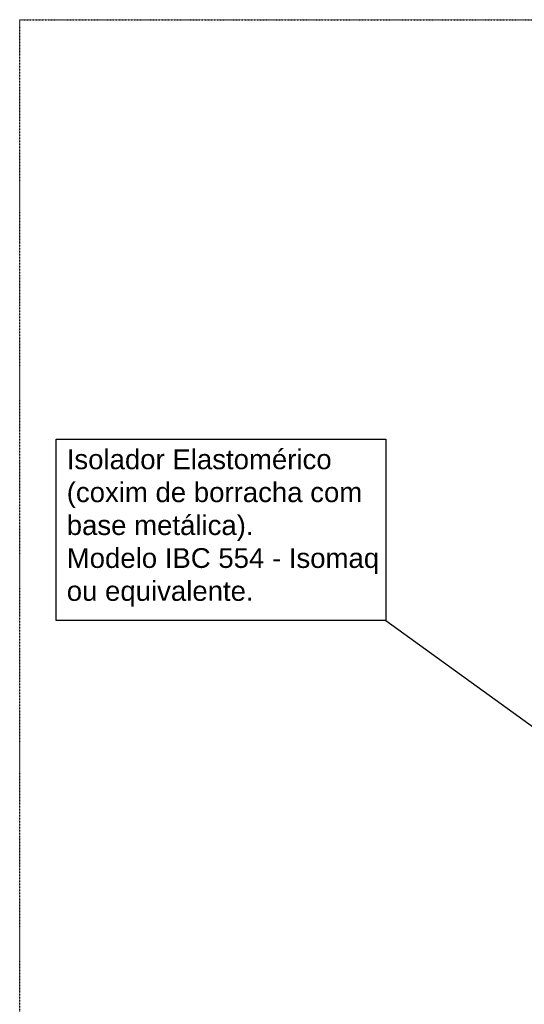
# Model space of a CAD drawing. Extents: x -90708 to 277869, y -117 to 207445.
# Tile 112 of 256: x -81837 to -80558, y 127925 to 130419. Entities that reach past the tile are written whole.
import ezdxf

# ---------------------------------------------------------------- set-up
doc = ezdxf.new("R2010")
doc.units = 0
doc.header["$MEASUREMENT"] = 0
doc.linetypes.add('DASHDOT', pattern=[1, 0.5, -0.25, 0, -0.25])
doc.layers.add('ARQ-GRELHAS', color=30, linetype='CONTINUOUS')
doc.layers.add('ARQ-TEXTO ESC', color=160, linetype='CONTINUOUS')
doc.layers.add('ARQ-TEXTO TABELAS', color=7, linetype='CONTINUOUS', lineweight=9)
doc.styles.add('ARIEL', font='arial.ttf', dxfattribs={"height": 100})

msp = doc.modelspace()

# ---------------------------------------------------------------- linework, layer by layer
at = {"layer": 'ARQ-GRELHAS', "linetype": 'DASHDOT', "ltscale": 0.05}
msp.add_lwpolyline([(-74204.173, 126418.457), (-81837.173, 126418.457), (-81837.173, 130419.457), (-74204.173, 130419.457)], close=True, dxfattribs=at)
at = {"layer": 'ARQ-TEXTO ESC'}
msp.add_line((-80909.022, 128897.399), (-80389.854, 128522.976), dxfattribs=at)
msp.add_lwpolyline([(-81744.502, 129356.852), (-80909.022, 129356.852), (-80909.022, 128897.399), (-81744.502, 128897.399)], close=True, dxfattribs=at)

# ---------------------------------------------------------------- texts
at = {"layer": 'ARQ-TEXTO TABELAS', "insert": (-81717.888, 129330.852), "char_height": 50, "attachment_point": 1, "style": 'ARIEL'}
msp.add_mtext('Isolador Elastomérico\\P(coxim de borracha com\\Pbase metálica).\\PModelo IBC 554 - Isomaq\\Pou equivalente.', dxfattribs=at)

doc.saveas('drawing.dxf')
